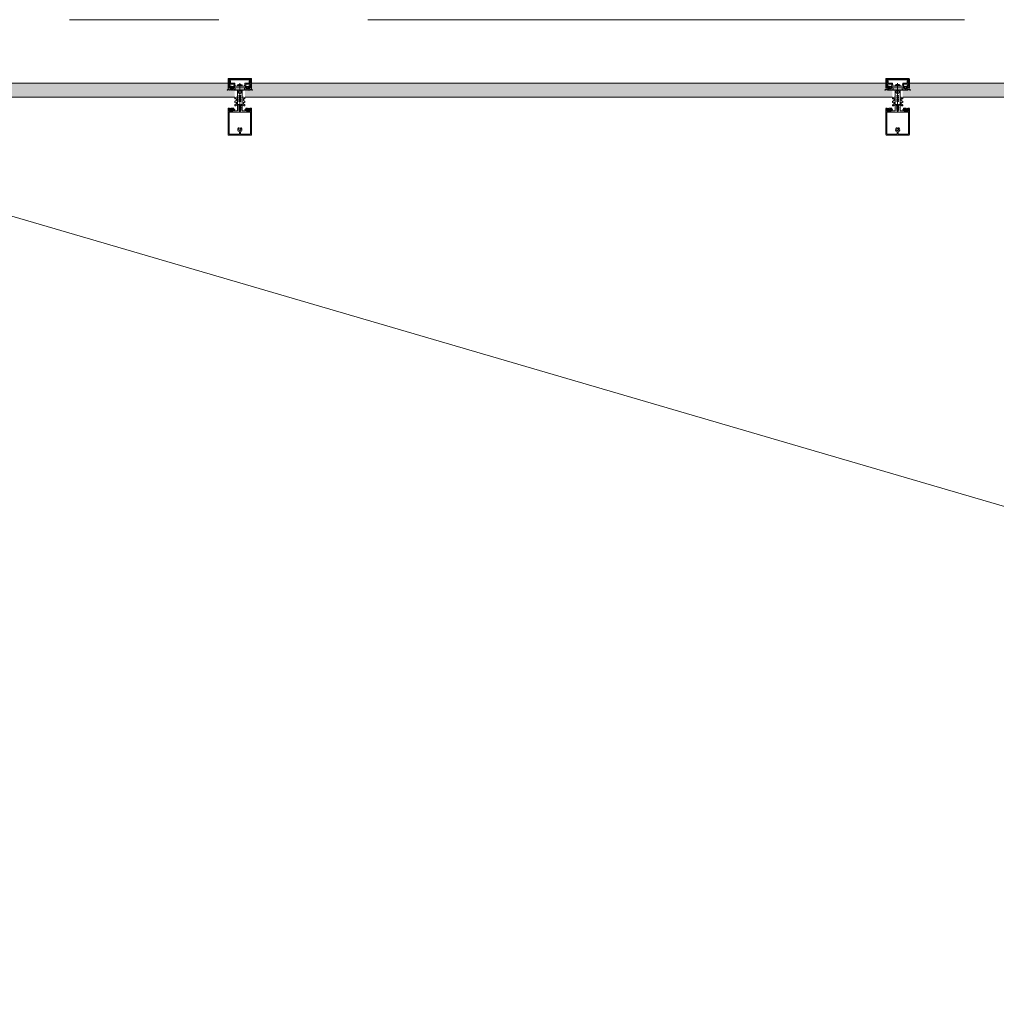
# Model space of a CAD drawing. Header units: centimetres. Extents: x -1737 to 22393, y -8842 to 3838.
# Tile 157 of 167: x 701 to 908, y 3324 to 3533. Entities that reach past the tile are written whole.
import ezdxf

# ---------------------------------------------------------------- set-up
doc = ezdxf.new("R2010")
doc.units = ezdxf.units.CM
doc.linetypes.add('Oś', pattern=[222.25, 127, -31.75, 31.75, -31.75])
for name, color, linetype, lineweight in [('A-DETL-GENF', 92, 'Continuous', 9), ('A-DETL-THIN', 151, 'Continuous', 9), ('A-GLAZ-CURT', 52, 'Continuous', 13), ('A-GLAZ-CWMG', 51, 'Continuous', 13), ('S-GRID', 1, 'Continuous', 13)]:
    doc.layers.add(name, color=color, linetype=linetype, lineweight=lineweight)

# ---------------------------------------------------------------- blocks, each defined once
blk = doc.blocks.new('System Panel - Glazed-2597837-3_piętro I __3_90 m_ - stan projektowany')
at = {"layer": 'A-GLAZ-CURT', "lineweight": 9}
blk.add_hatch(color=253, dxfattribs=at).paths.add_polyline_path([(18.77, -1.5), (67.65, -1.5), (67.65, 0), (66.25, 0), (66.25, 1.5), (-66.25, 1.5), (-66.25, 0), (-67.65, 0), (-67.65, -1.5), (-66.25, -1.5)], flags=0)
for p, q in [((66.25, 1.5), (-66.25, 1.5)), ((-67.65, -1.5), (67.65, -1.5))]:
    blk.add_line(p, q, dxfattribs=at)
blk = doc.blocks.new('System Panel - Glazed-2597838-3_piętro I __3_90 m_ - stan projektowany')
at = {"layer": 'A-GLAZ-CURT', "lineweight": 9}
blk.add_hatch(color=253, dxfattribs=at).paths.add_polyline_path([(68.9, -1.5), (68.9, 0), (67.5, 0), (67.5, 1.5), (-67.5, 1.5), (-67.5, 0), (-68.9, 0), (-68.9, -1.5), (67.5, -1.5)], flags=0)
for p, q in [((67.5, 1.5), (-67.5, 1.5)), ((-68.9, -1.5), (68.9, -1.5))]:
    blk.add_line(p, q, dxfattribs=at)
blk = doc.blocks.new('Rectangular Mullion - SI_CovCap-20mm_Tran-55mm-2281819-3_piętro I __3_90 m_ - stan projektowany')
at = {"layer": 'A-DETL-GENF'}
for p, q in [((-2.5, 9.45), (-2.5, 7.8)), ((-2.5, 9.39), (-2.5, 4.79)), ((2.37, 9.6), (-2.35, 9.6)), ((-2.29, 9.39), (-2.29, 4.79)), ((-0.12, 8.61), (-0.12, 8.55)), ((-0.1, 8.88), (-0.1, 9.34)), ((0.1, 9.34), (0.1, 8.88)), ((0.12, 8.55), (0.12, 8.61)), ((2.29, 9.39), (2.29, 4.79)), ((2.5, 7.8), (2.5, 9.45)), ((2.5, 9.39), (2.5, 4.79)), ((-0.12, 8.25), (-0.12, 8.13)), ((0.12, 8.13), (0.12, 8.25)), ((-2.26, 4.33), (-2.14, 4.43)), ((-2.22, 4.26), (-2.26, 4.28)), ((-2.04, 4.28), (-1.72, 4.28)), ((-2.02, 4.42), (-2.01, 4.41)), ((-1.98, 4.39), (-1.78, 4.39)), ((-1.74, 4.41), (-1.74, 4.42)), ((-1.67, 4.24), (-1.67, 4.13)), ((-1.62, 4.43), (-1.5, 4.33)), ((-1.5, 4.28), (-1.54, 4.26)), ((-0.5, 4.28), (-0.5, 3.15)), ((-0.08, 4.27), (-0.05, 4.28)), ((0, -1.48), (0, 4.68)), ((0.07, 4.27), (0.05, 4.28)), ((0.5, 3.15), (0.5, 4.28)), ((1.62, 4.43), (1.5, 4.33)), ((1.5, 4.28), (1.54, 4.26)), ((1.67, 4.24), (1.67, 4.13)), ((2.04, 4.28), (1.72, 4.28)), ((1.74, 4.41), (1.74, 4.42)), ((1.98, 4.39), (1.78, 4.39)), ((2.02, 4.42), (2.01, 4.41)), ((2.26, 4.33), (2.14, 4.43)), ((2.22, 4.26), (2.26, 4.28)), ((-2.35, 3.92), (-2.48, 3.92)), ((-2.37, 3.8), (-2.47, 3.8)), ((-2.09, 4.03), (-2.31, 3.93)), ((-1.9, 3.92), (-2.05, 3.86)), ((-1.72, 4.08), (-1.94, 4.08)), ((-1.8, 3.81), (-1.84, 3.9)), ((-1.7, 3.9), (-1.74, 3.81)), ((-1.58, 3.81), (-1.62, 3.9)), ((-1.48, 3.9), (-1.52, 3.82)), ((-1.35, 3.81), (-1.4, 3.9)), ((-0.78, 2.94), (-1.04, 3.09)), ((-0.78, 2.21), (-1.04, 2.36)), ((-0.91, 3.3), (-0.53, 3.08)), ((-0.91, 2.57), (-0.83, 2.52)), ((-0.75, 2.57), (-0.75, 2.89)), ((-0.75, 1.84), (-0.75, 2.16)), ((-0.5, 3.04), (-0.5, 1.52)), ((-0.45, 3.1), (-0.35, 3.1)), ((-0.21, 3.93), (-0.19, 3.94)), ((-0.19, 3.89), (-0.21, 3.91)), ((-0.18, 3.96), (-0.18, 4.1)), ((0.17, 3.96), (0.17, 4.1)), ((0.21, 3.93), (0.18, 3.94)), ((0.18, 3.89), (0.21, 3.91)), ((0.37, 3.1), (0.45, 3.1)), ((0.5, 3.04), (0.5, 1.52)), ((0.91, 3.3), (0.52, 3.08)), ((0.75, 2.57), (0.75, 2.89)), ((0.75, 1.84), (0.75, 2.16)), ((0.77, 2.94), (1.04, 3.09)), ((0.77, 2.21), (1.04, 2.36)), ((0.91, 2.57), (0.82, 2.52)), ((1.35, 3.81), (1.4, 3.9)), ((1.48, 3.9), (1.52, 3.82)), ((1.58, 3.81), (1.62, 3.9)), ((1.7, 3.9), (1.74, 3.81)), ((1.72, 4.08), (1.94, 4.08)), ((1.8, 3.81), (1.84, 3.9)), ((1.9, 3.92), (2.05, 3.86)), ((2.09, 4.03), (2.31, 3.93)), ((2.35, 3.92), (2.48, 3.92)), ((2.37, 3.8), (2.47, 3.8)), ((-0.76, 1.47), (-1.04, 1.63)), ((-0.91, 1.85), (-0.83, 1.8)), ((-0.55, 1.47), (-0.74, 1.47)), ((-0.3, 0.5), (-0.3, 0.28)), ((0.3, 0.5), (0.3, 0.28)), ((0.55, 1.47), (0.74, 1.47)), ((0.76, 1.47), (1.04, 1.63)), ((0.91, 1.85), (0.82, 1.8)), ((-2.6, 0), (-2.69, 0)), ((-2.34, -1.03), (-2.15, -1.46)), ((-2.32, -1.59), (-2.04, -1.59)), ((-2.18, -0.02), (-2.26, -0.17)), ((-2.06, -1.25), (-2.13, -1.09)), ((-2.07, -0.1), (-2.12, -0.02)), ((-2.1, -1.49), (-1.14, -1.49)), ((-1.88, -0.42), (-2.01, -0.42)), ((-2.01, -0.48), (-1.95, -0.48)), ((-1.96, -0.02), (-2, -0.1)), ((-1.98, -0.31), (-1.95, -0.36)), ((-1.98, -0.75), (-1.9, -0.85)), ((-1.34, -1.31), (-1.96, -1.31)), ((-1.85, -0.1), (-1.9, -0.02)), ((-1.84, -0.69), (-1.84, -0.57)), ((-1.83, -0.38), (-1.83, -0.36)), ((-1.74, -0.02), (-1.79, -0.1)), ((-1.79, -0.34), (-1.77, -0.35)), ((-1.79, -0.52), (-1.76, -0.52)), ((-1.67, -0.74), (-1.79, -0.74)), ((-1.74, -0.54), (-1.64, -0.7)), ((-1.72, -0.33), (-1.72, -0.32)), ((-1.72, -0.8), (-1.48, -0.8)), ((-1.63, -0.1), (-1.68, -0.02)), ((-1.67, -0.31), (-1.65, -0.32)), ((-1.6, -0.32), (-1.6, -0.3)), ((-1.52, -0.02), (-1.57, -0.1)), ((-1.56, -0.7), (-1.46, -0.54)), ((-1.55, -0.31), (-1.54, -0.32)), ((-1.41, -0.74), (-1.53, -0.74)), ((-1.49, -0.33), (-1.48, -0.32)), ((-1.41, -0.1), (-1.46, -0.02)), ((-1.44, -0.52), (-1.41, -0.52)), ((-1.43, -0.34), (-1.42, -0.36)), ((-1.38, -0.37), (-1.37, -0.37)), ((-1.36, -0.57), (-1.36, -0.69)), ((-1.3, -0.02), (-1.35, -0.1)), ((-1.3, -0.85), (-1.22, -0.75)), ((-1.25, -0.48), (-1.18, -0.48)), ((-1.2, -0.1), (-1.24, -0.02)), ((-1.07, -0.02), (-1.12, -0.1)), ((-1.09, -1.45), (-0.98, -0.84)), ((-0.95, -0.82), (-0.03, -0.82)), ((0.41, -1.04), (-0.41, -1.04)), ((-0.22, -1.18), (0.23, -1.18)), ((0.02, -0.82), (0.95, -0.82)), ((0.98, -0.84), (1.09, -1.45)), ((1.07, -0.02), (1.12, -0.1)), ((1.14, -1.49), (2.1, -1.49)), ((1.25, -0.48), (1.18, -0.48)), ((1.2, -0.1), (1.24, -0.02)), ((1.3, -0.85), (1.22, -0.75)), ((1.3, -0.02), (1.35, -0.1)), ((1.96, -1.31), (1.34, -1.31)), ((1.36, -0.57), (1.36, -0.69)), ((1.38, -0.37), (1.37, -0.37)), ((1.41, -0.1), (1.46, -0.02)), ((1.44, -0.52), (1.41, -0.52)), ((1.41, -0.74), (1.53, -0.74)), ((1.43, -0.34), (1.42, -0.36)), ((1.56, -0.7), (1.46, -0.54)), ((1.49, -0.33), (1.48, -0.32)), ((1.72, -0.8), (1.48, -0.8)), ((1.52, -0.02), (1.57, -0.1)), ((1.55, -0.31), (1.54, -0.32)), ((1.6, -0.32), (1.6, -0.3)), ((1.63, -0.1), (1.68, -0.02)), ((1.74, -0.54), (1.64, -0.7)), ((1.67, -0.31), (1.65, -0.32)), ((1.67, -0.74), (1.79, -0.74)), ((1.72, -0.33), (1.72, -0.32)), ((1.74, -0.02), (1.79, -0.1)), ((1.79, -0.52), (1.76, -0.52)), ((1.79, -0.34), (1.77, -0.35)), ((1.83, -0.38), (1.83, -0.36)), ((1.84, -0.69), (1.84, -0.57)), ((1.85, -0.1), (1.9, -0.02)), ((1.88, -0.42), (2.01, -0.42)), ((1.98, -0.75), (1.9, -0.85)), ((1.98, -0.31), (1.95, -0.36)), ((2.01, -0.48), (1.95, -0.48)), ((1.96, -0.02), (2, -0.1)), ((2.04, -1.59), (2.32, -1.59)), ((2.13, -1.09), (2.06, -1.25)), ((2.07, -0.1), (2.12, -0.02)), ((2.15, -1.46), (2.34, -1.03)), ((2.18, -0.02), (2.26, -0.17)), ((2.6, 0), (2.69, 0)), ((2.35, -2.5), (-2.35, -2.5)), ((2.13, -2.19), (-2.14, -2.19)), ((-2.13, -2.34), (2.12, -2.34))]:
    blk.add_line(p, q, dxfattribs=at)
at = {"layer": 'A-DETL-GENF', "flags": 128}
for points in [[(-0.15, 9.39), (-2.29, 9.39), (-2.29, 7.8)], [(2.29, 7.8), (2.29, 9.39), (0.15, 9.39)], [(-2.5, 4.9), (-2.5, 4.1), (-2.31, 4.1), (-2.23, 4.18), (-2.23, 4.24), (-2.35, 4.24), (-2.35, 4.47), (-1.91, 4.47)], [(-2.29, 4.9), (-2.29, 4.7), (2.29, 4.7), (2.29, 4.9)], [(-1.86, 4.47), (-1.41, 4.47), (-1.41, 4.24), (-1.53, 4.24), (-1.53, 4.18), (-1.45, 4.1), (-1.09, 4.1), (-1.09, 4.22), (-1.21, 4.22), (-1.21, 4.43), (-0.65, 4.43)], [(-0.26, 0.58), (0, 0.8), (0, 1.1), (-0.2, 1.1), (-0.2, 1.3), (-0.1, 1.3), (-0.1, 1.46), (-0.2, 1.46), (-0.2, 1.66), (0, 1.66), (0, 1.83), (-0.2, 1.83), (-0.2, 2.03), (-0.1, 2.03), (-0.1, 2.2), (-0.2, 2.2), (-0.2, 2.4), (0, 2.4), (0, 4.3), (0, 2.4), (0.2, 2.4), (0.2, 2.2), (0.1, 2.2), (0.1, 2.03), (0.2, 2.03), (0.2, 1.83), (0, 1.83), (0, 1.66), (0.2, 1.66), (0.2, 1.46), (0.1, 1.46), (0.1, 1.3), (0.2, 1.3), (0.2, 1.1), (0, 1.1), (0, 0.8), (0.26, 0.58)], [(-0.25, 3.2), (-0.25, 3.29), (-0.2, 3.32), (-0.2, 3.44), (-0.25, 3.47), (-0.2, 3.5), (-0.2, 3.62), (-0.25, 3.65), (-0.2, 3.68), (-0.2, 3.8), (-0.25, 3.83), (-0.2, 3.86), (-0.2, 3.98), (-0.25, 4.01), (-0.2, 4.04), (-0.2, 4.16), (-0.25, 4.19), (-0.2, 4.22), (-0.2, 4.25), (-0.09, 4.45)], [(0.09, 4.45), (0.2, 4.25), (0.2, 4.13), (0.25, 4.1), (0.2, 4.07), (0.2, 3.95), (0.25, 3.92), (0.2, 3.89), (0.2, 3.77), (0.25, 3.74), (0.2, 3.71), (0.2, 3.59), (0.25, 3.56), (0.2, 3.53), (0.2, 3.41), (0.25, 3.38), (0.2, 3.35), (0.2, 3.23), (0.25, 3.2)], [(0.65, 4.43), (1.21, 4.43), (1.21, 4.22), (1.09, 4.22), (1.09, 4.1), (1.45, 4.1), (1.53, 4.18), (1.53, 4.24), (1.41, 4.24), (1.41, 4.47), (1.85, 4.47)], [(1.9, 4.47), (2.35, 4.47), (2.35, 4.24), (2.23, 4.24), (2.23, 4.18), (2.31, 4.1), (2.5, 4.1), (2.5, 4.9)], [(-2.5, 3.94), (-2.5, 4.08), (-2.3, 4.08), (-2.25, 4.07)], [(-1.51, 4.07), (-1.46, 4.08), (-1.26, 4.08), (-1.26, 3.89), (-1.3, 3.81)], [(-0.2, 0.11), (-0.2, 0), (-0.5, 0), (-0.5, 3.07), (-0.18, 3.07), (-0.18, 3.88)], [(0.2, 0.11), (0.2, 0), (0.5, 0), (0.5, 3.07), (0.17, 3.07), (0.17, 3.88)], [(1.51, 4.07), (1.46, 4.08), (1.26, 4.08), (1.26, 3.89), (1.3, 3.81)], [(2.5, 3.94), (2.5, 4.08), (2.3, 4.08), (2.25, 4.07)], [(-2.5, -2.35), (-2.5, -0.5), (-2.39, -0.5), (-2.27, -0.86)], [(-2.48, -0.21), (-2.48, -0.48), (-2.07, -0.48)], [(-2.34, -1), (-2.34, -1.11), (-2.37, -1.22), (-2.37, -1.54)], [(-1.99, -1.64), (-1.99, -1.99), (-2.12, -1.99), (-2.12, -1.72), (-2.37, -1.72), (-2.37, -2.35), (2.37, -2.35), (2.37, -1.72), (2.12, -1.72), (2.12, -1.99), (1.99, -1.99), (1.99, -1.64)], [(-2.06, -0.93), (-2.14, -0.64), (-1.95, -0.64), (-1.95, -0.58), (-2.03, -0.5), (-2.35, -0.5), (-2.25, -0.87)], [(-2.18, -2.14), (-2.18, -1.78), (-2.32, -1.78), (-2.32, -2.14)], [(-1.92, -0.67), (-1.92, -0.68), (-1.97, -0.71)], [(-1.2, -0.42), (-1.32, -0.42), (-1.32, -0.39), (-1.19, -0.41)], [(-1.23, -0.71), (-1.28, -0.68), (-1.28, -0.67)], [(1.24, -1.23), (1.14, -0.64), (1.25, -0.64), (1.25, -0.58), (1.17, -0.5), (-1.17, -0.5), (-1.25, -0.58), (-1.25, -0.64), (-1.14, -0.64), (-1.24, -1.23)], [(-1.12, -0.48), (-0.98, -0.48), (-0.98, -0.09), (-1.02, -0.02)], [(0.52, -0.97), (0.54, -0.82), (-0.54, -0.82), (-0.52, -0.97)], [(1.12, -0.48), (0.98, -0.48), (0.98, -0.09), (1.02, -0.02)], [(1.2, -0.42), (1.32, -0.42), (1.32, -0.39), (1.19, -0.41)], [(1.23, -0.71), (1.28, -0.68), (1.28, -0.67)], [(1.92, -0.67), (1.92, -0.68), (1.97, -0.71)], [(2.25, -0.87), (2.35, -0.5), (2.03, -0.5), (1.95, -0.58), (1.95, -0.64), (2.14, -0.64), (2.06, -0.93)], [(2.48, -0.21), (2.48, -0.48), (2.07, -0.48)], [(2.33, -2.14), (2.33, -1.78), (2.19, -1.78), (2.19, -2.14)], [(2.27, -0.86), (2.39, -0.5), (2.5, -0.5), (2.5, -2.35)], [(2.37, -1.54), (2.37, -1.22), (2.34, -1.11), (2.34, -1)]]:
    blk.add_lwpolyline(points, dxfattribs=at)
for points in [[(0.97, 0), (-0.97, 0), (-0.97, -0.04), (0.97, -0.04)], [(0.97, -0.04), (-0.97, -0.04), (-0.97, -0.49), (0.97, -0.49)]]:
    blk.add_lwpolyline(points, close=True, dxfattribs=at)
at = {"layer": 'A-DETL-GENF'}
for centre, radius, start, end in [((-2.35, 9.45), 0.15, 90.0003, 179.9997), ((0, 8.4), 0.45, 107.4982, 231.0552), ((0, 8.4), 0.21, 143.7768, 216.2232), ((-0.15, 8.55), 0.03, 229.6807, 0), ((-0.15, 9.34), 0.05, 0.0077, 89.9923), ((-0.15, 8.88), 0.05, 287.4982, 0), ((0, 8.4), 0.24, 60, 120), ((0.15, 9.34), 0.05, 89.9791, 180.0209), ((0.15, 8.88), 0.05, 180, 252.583), ((0.15, 8.55), 0.03, 180, 310.3193), ((0, 8.4), 0.45, 308.9448, 72.583), ((0, 8.4), 0.21, 323.7768, 36.2232), ((2.35, 9.45), 0.15, 0.1055, 83.878), ((-0.22, 8.13), 0.1, 231.0552, 0), ((-0.15, 8.25), 0.03, 0, 130.3193), ((0.15, 8.25), 0.03, 49.6807, 180), ((0.22, 8.13), 0.1, 180, 308.9448), ((-2.24, 4.3), 0.03, 128.5798, 239.9915), ((-2.23, 4.24), 0.02, 346.6587, 60.0171), ((-1.94, 4.17), 0.277, 166.6587, 194.3746), ((-2.08, 4.37), 0.08, 38.8475, 129.685), ((-2.04, 4.23), 0.0496, 92.7559, 159.6878), ((-1.94, 4.23), 0.148, 172.4164, 270.2404), ((-1.98, 4.44), 0.05, 218.8475, 270), ((-1.88, 4.46), 0.0255, 12.35, 167.65), ((-1.78, 4.44), 0.05, 270, 321.1528), ((-1.67, 4.37), 0.08, 50.315, 141.1528), ((-1.72, 4.23), 0.0499, 9.2263, 86.9893), ((-1.53, 4.24), 0.02, 119.9847, 193.341), ((-1.82, 4.17), 0.277, 345.6254, 13.341), ((-1.52, 4.3), 0.03, 300.0085, 51.4202), ((-0.65, 4.28), 0.15, 359.9706, 90.0294), ((0.02, 4.1), 0.2, 120, 180), ((0, 4.4), 0.1, 28.7984, 151.2016), ((0, 4.2), 0.1, 90, 120), ((0, 4.2), 0.1, 60, 90), ((-0.03, 4.1), 0.2, 360, 60), ((0.65, 4.28), 0.15, 89.9706, 180.0294), ((1.52, 4.3), 0.03, 128.5798, 239.9915), ((1.53, 4.24), 0.02, 346.659, 60.0153), ((1.82, 4.17), 0.277, 166.659, 194.3746), ((1.67, 4.37), 0.08, 38.8472, 129.685), ((1.72, 4.23), 0.0499, 93.0107, 170.7737), ((1.78, 4.44), 0.05, 218.8472, 270), ((1.88, 4.46), 0.0255, 12.35, 167.65), ((1.94, 4.23), 0.148, 269.7596, 7.5836), ((1.98, 4.44), 0.05, 270, 321.1525), ((2.08, 4.37), 0.08, 50.315, 141.1525), ((2.04, 4.23), 0.0496, 20.3122, 87.2441), ((2.23, 4.24), 0.02, 119.9829, 193.3413), ((1.94, 4.17), 0.277, 345.6254, 13.3413), ((2.24, 4.3), 0.03, 300.0085, 51.4202), ((-2.48, 3.94), 0.02, 180.0007, 269.9993), ((-2.43, 3.83), 0.059, 88.5974, 194.6036), ((-2.47, 3.82), 0.02, 194.6036, 270), ((-2.43, 4.82), 0.933, 269.587, 293.0035), ((-2.4, 4.8), 0.997, 271.4989, 290.69), ((-2.35, 4.02), 0.1, 270.0001, 294), ((-2.24, 4.1), 0.03, 255.4027, 14.3746), ((-2.07, 3.99), 0.0337, 293.0035, 114), ((-1.89, 3.87), 0.05, 30.069, 110.536), ((-1.77, 3.83), 0.03, 210.0871, 329.9129), ((-1.72, 4.13), 0.0502, 273.3323, 359.7322), ((-1.66, 3.88), 0.0402, 27.7922, 152.3701), ((-1.55, 3.83), 0.0299, 210.122, 335.064), ((-1.52, 4.1), 0.03, 165.6254, 284.5942), ((-1.44, 3.88), 0.0414, 28.176, 151.824), ((-1.33, 3.83), 0.0301, 210.1258, 329.8742), ((-0.98, 3.2), 0.125, 60, 240), ((-0.98, 2.47), 0.125, 60, 240), ((-0.8, 2.57), 0.05, 240, 360), ((-0.8, 2.89), 0.05, 360, 60), ((-0.8, 2.16), 0.05, 360, 60), ((-0.55, 3.04), 0.05, 360, 60), ((-0.45, 3.15), 0.05, 179.9899, 270.0101), ((-0.35, 3.2), 0.0999, 269.9704, 0.0296), ((-0.21, 3.92), 0.01, 120.0303, 239.9802), ((-0.2, 3.96), 0.02, 300.0303, 360), ((-0.2, 3.88), 0.02, 360, 59.9802), ((0.19, 3.96), 0.02, 180, 239.9697), ((0.19, 3.88), 0.02, 120.0198, 180), ((0.2, 3.92), 0.01, 300.0198, 59.9697), ((0.37, 3.23), 0.126, 191.5693, 265.5931), ((0.45, 3.15), 0.05, 270.9313, 359.9852), ((0.55, 3.04), 0.05, 120, 180), ((0.8, 2.89), 0.05, 120, 180), ((0.8, 2.57), 0.05, 180, 300), ((0.8, 2.16), 0.05, 120, 180), ((0.97, 3.2), 0.125, 300, 120), ((0.97, 2.47), 0.125, 300, 120), ((1.33, 3.83), 0.0301, 210.1258, 329.8742), ((1.44, 3.88), 0.0414, 28.176, 151.824), ((1.52, 4.1), 0.03, 255.4058, 14.3746), ((1.55, 3.83), 0.0299, 204.936, 329.878), ((1.66, 3.88), 0.0402, 27.6299, 152.2078), ((1.72, 4.13), 0.0502, 180.2678, 266.6677), ((1.77, 3.83), 0.03, 210.0871, 329.9129), ((1.89, 3.87), 0.05, 69.464, 149.931), ((2.07, 3.99), 0.0337, 66, 246.9965), ((2.4, 4.8), 0.997, 249.31, 268.5011), ((2.43, 4.82), 0.933, 246.9965, 270.413), ((2.24, 4.1), 0.03, 165.6254, 284.5973), ((2.35, 4.02), 0.1, 246, 269.9999), ((2.43, 3.83), 0.059, 345.3964, 91.4026), ((2.47, 3.82), 0.02, 270, 345.3964), ((2.48, 3.94), 0.02, 270.0007, 359.9993), ((-0.98, 1.74), 0.125, 60, 240), ((-0.8, 1.84), 0.05, 240, 360), ((-0.74, 1.52), 0.05, 240, 270), ((-0.55, 1.52), 0.05, 270, 360), ((-0.2, 0.5), 0.1, 130, 180), ((-0.2, 0.28), 0.1, 180, 240), ((-0.3, 0.11), 0.1, 360, 60), ((0.3, 0.11), 0.1, 120, 180), ((0.2, 0.28), 0.1, 300, 360), ((0.2, 0.5), 0.1, 0, 50), ((0.55, 1.52), 0.05, 180, 270), ((0.74, 1.52), 0.05, 270, 300), ((0.8, 1.84), 0.05, 180, 300), ((0.97, 1.74), 0.125, 300, 120), ((-2.69, -0.03), 0.03, 89.9022, 261.6433), ((-2.73, -0.34), 0.286, 27.5921, 81.6433), ((-2.6, -0.2), 0.2, 80.4545, 89.9022), ((-2.61, -0.29), 0.291, 25.3637, 80.4545), ((-2.32, -1.54), 0.0512, 180.5709, 268.6482), ((-2.31, -0.14), 0.05, 205.3637, 330.1649), ((-2.29, -1.01), 0.06, 98.4417, 205), ((-2.27, -1), 0.07, 120.0064, 180), ((-2.34, -0.88), 0.07, 300.0064, 18), ((-2.31, -0.89), 0.06, 278.4417, 15), ((-2.15, -0.03), 0.03, 30.7154, 150.1649), ((-2.1, -1.44), 0.05, 205, 270), ((-2.08, -1.06), 0.06, 108.8192, 205), ((-2.12, -0.95), 0.06, 288.8192, 15), ((-2.04, -0.08), 0.0417, 215.132, 324.868), ((-2.01, -0.35), 0.065, 90, 270), ((-2.04, -0.48), 0.03, 0, 180), ((-1.96, -1.21), 0.1, 205, 270), ((-2.04, -1.64), 0.05, 0, 90.0001), ((-2.01, -0.33), 0.04, 29.9937, 90), ((-1.95, -0.73), 0.03, 120.0049, 219.9897), ((-1.93, -0.03), 0.03, 30.5887, 149.5346), ((-1.86, -0.31), 0.1, 210.0023, 269.1728), ((-1.95, -0.51), 0.03, 0.0185, 89.0948), ((-1.62, -0.59), 0.314, 165.4979, 194.5021), ((-1.84, -0.8), 0.08, 219.9967, 337.3844), ((-1.88, -0.37), 0.05, 270, 305.0779), ((-1.86, -0.37), 0.0339, 269.1783, 356.9975), ((-1.82, -0.08), 0.0415, 215.012, 324.988), ((-1.6, -0.77), 0.44, 54.1588, 125.0779), ((-1.79, -0.57), 0.05, 89.9897, 180.0103), ((-1.79, -0.69), 0.05, 179.9899, 270.0101), ((-1.8, -0.36), 0.0272, 60.011, 176.9853), ((-1.75, -0.32), 0.0316, 240.007, 341.9967), ((-1.76, -0.55), 0.03, 29.9936, 90.0121), ((-1.72, -0.85), 0.05, 90.0003, 157.3776), ((-1.71, -0.03), 0.03, 30.1448, 149.5346), ((-1.69, -0.33), 0.03, 45.0005, 162.0009), ((-1.67, -0.71), 0.03, 269.9936, 30.0024), ((-1.63, -0.3), 0.0316, 224.991, 327.0104), ((-1.6, -0.08), 0.043, 217.8436, 323.8234), ((-1.57, -0.32), 0.03, 30.0003, 146.9985), ((-1.53, -0.71), 0.03, 150.0027, 270.0013), ((-1.51, -0.31), 0.0316, 210.0026, 311.9974), ((-1.49, -0.03), 0.03, 30.3449, 149.5346), ((-1.46, -0.34), 0.03, 14.9955, 132.0028), ((-1.48, -0.85), 0.05, 22.6209, 90.0012), ((-1.44, -0.55), 0.03, 89.9893, 150.005), ((-1.36, -0.8), 0.08, 202.6228, 319.9969), ((-1.39, -0.35), 0.03, 195.0015, 296.9968), ((-1.38, -0.08), 0.0419, 215.4665, 324.6999), ((-1.41, -0.57), 0.05, 0.009, 89.991), ((-1.41, -0.69), 0.05, 270.0092, 359.9908), ((-1.35, -0.39), 0.03, 0.0112, 116.991), ((-1.32, -0.39), 0.03, 234.1588, 270), ((-1.34, -1.21), 0.1, 270, 350), ((-1.27, -0.03), 0.03, 30.3446, 149.7685), ((-1.25, -0.51), 0.03, 90, 193.1975), ((-1.58, -0.59), 0.314, 345.517, 13.1975), ((-1.24, -0.73), 0.03, 319.9887, 60.0017), ((-1.16, -0.08), 0.0416, 206.9541, 331.568), ((-1.2, -0.45), 0.033, 305.0901, 90), ((-1.19, -0.46), 0.05, 7.1737, 90.0088), ((-1.12, -0.45), 0.03, 187.1885, 269.997), ((-1.14, -1.44), 0.05, 270, 350), ((-1.05, -0.03), 0.03, 29.7965, 150.132), ((-0.95, -0.85), 0.03, 90, 170), ((-0.31, -0.92), 0.22, 193.9707, 242.728), ((0, -0.29), 0.921, 243.7078, 255.8284), ((0, -0.82), 0.0256, 12.6804, 167.3196), ((0, -0.29), 0.92, 284.1683, 296.293), ((0.31, -0.92), 0.22, 297.2746, 346.0268), ((0.95, -0.85), 0.03, 10, 90), ((1.05, -0.03), 0.03, 29.868, 150.2035), ((1.14, -1.44), 0.05, 190, 270), ((1.16, -0.08), 0.0416, 208.432, 333.0459), ((1.12, -0.45), 0.03, 270.003, 352.8115), ((1.19, -0.46), 0.05, 89.9912, 172.8263), ((1.2, -0.45), 0.033, 90, 234.9099), ((1.24, -0.73), 0.03, 119.9983, 220.0113), ((1.27, -0.03), 0.03, 30.2315, 149.6554), ((1.34, -1.21), 0.1, 190, 270), ((1.25, -0.51), 0.03, 346.8025, 90), ((1.58, -0.59), 0.314, 166.8025, 194.483), ((1.36, -0.8), 0.08, 220.0031, 337.3772), ((1.35, -0.39), 0.03, 63.009, 179.9888), ((1.32, -0.39), 0.03, 270, 305.8412), ((1.6, -0.77), 0.44, 54.9221, 125.8412), ((1.38, -0.08), 0.0419, 215.3001, 324.5335), ((1.41, -0.57), 0.05, 90.009, 179.991), ((1.41, -0.69), 0.05, 180.0092, 269.9908), ((1.39, -0.35), 0.03, 243.0032, 344.9985), ((1.46, -0.34), 0.03, 47.9972, 165.0045), ((1.44, -0.55), 0.03, 29.995, 90.0107), ((1.48, -0.85), 0.05, 89.9988, 157.3791), ((1.49, -0.03), 0.03, 30.4654, 149.6551), ((1.51, -0.31), 0.0316, 228.0026, 329.9974), ((1.53, -0.71), 0.03, 269.9987, 29.9973), ((1.57, -0.32), 0.03, 33.0015, 149.9997), ((1.6, -0.08), 0.043, 216.1766, 322.1564), ((1.63, -0.3), 0.0316, 212.9896, 315.009), ((1.67, -0.71), 0.03, 149.9976, 270.0064), ((1.69, -0.33), 0.03, 17.9991, 134.9995), ((1.71, -0.03), 0.03, 30.4654, 149.8552), ((1.75, -0.32), 0.0316, 198.0033, 299.993), ((1.72, -0.85), 0.05, 22.6224, 89.9997), ((1.76, -0.55), 0.03, 89.9879, 150.0064), ((1.84, -0.8), 0.08, 202.6156, 320.0033), ((1.82, -0.08), 0.0415, 215.012, 324.988), ((1.8, -0.36), 0.0272, 3.0147, 119.989), ((1.79, -0.57), 0.05, 359.9897, 90.0103), ((1.79, -0.69), 0.05, 269.9899, 0.0101), ((1.86, -0.37), 0.0339, 183.0025, 270.8217), ((1.88, -0.37), 0.05, 234.9221, 270), ((1.86, -0.31), 0.1, 270.8272, 329.9977), ((1.93, -0.03), 0.03, 30.4654, 149.4113), ((1.95, -0.51), 0.03, 90.9052, 179.9815), ((1.62, -0.59), 0.314, 345.4979, 14.5021), ((1.96, -1.21), 0.1, 270, 335), ((1.95, -0.73), 0.03, 320.0103, 59.9951), ((2.01, -0.33), 0.04, 90, 150.0063), ((2.04, -1.64), 0.05, 89.9981, 180.0017), ((2.04, -0.08), 0.0417, 215.132, 324.868), ((2.01, -0.35), 0.065, 270, 90), ((2.04, -0.48), 0.03, 0, 180), ((2.12, -0.95), 0.06, 165, 251.1808), ((2.08, -1.06), 0.06, 335, 71.1808), ((2.1, -1.44), 0.05, 270, 335), ((2.15, -0.03), 0.03, 29.8351, 149.2846), ((2.31, -0.89), 0.06, 165, 261.5583), ((2.31, -0.14), 0.05, 209.8351, 334.6363), ((2.34, -0.88), 0.07, 162, 239.9983), ((2.27, -1), 0.07, 0, 59.9983), ((2.29, -1.01), 0.06, 335, 81.5583), ((2.32, -1.54), 0.0498, 269.8262, 0.1735), ((2.61, -0.29), 0.291, 99.5455, 154.6363), ((2.73, -0.34), 0.286, 98.3567, 152.4079), ((2.6, -0.2), 0.2, 90.0978, 99.5455), ((2.69, -0.03), 0.03, 278.3567, 90.0978), ((-2.35, -2.35), 0.15, 179.9938, 270.0062), ((-2.13, -2.14), 0.2, 179.9718, 270.0352), ((-2.14, -2.14), 0.0499, 179.8796, 270.0225), ((2.12, -2.14), 0.2, 270.0295, 359.9723), ((2.13, -2.14), 0.0501, 270.0875, 359.9336), ((2.35, -2.35), 0.15, 270.0494, 359.9506)]:
    blk.add_arc(centre, radius, start, end, dxfattribs=at)

msp = doc.modelspace()

# ---------------------------------------------------------------- linework, layer by layer
at = {"layer": 'A-DETL-THIN'}
msp.add_line((612.38, 3516.83), (1641.38, 3215.83), dxfattribs=at)
at = {"layer": 'S-GRID', "linetype": 'Oś'}
msp.add_line((-1225.62, 3533.33), (1983.25, 3533.33), dxfattribs=at)

# ---------------------------------------------------------------- block references
at = {"layer": 'A-GLAZ-CURT', "lineweight": 9}
for name, p in [('System Panel - Glazed-2597837-3_piętro I __3_90 m_ - stan projektowany', (678.63, 3518.33)), ('System Panel - Glazed-2597838-3_piętro I __3_90 m_ - stan projektowany', (817.38, 3518.33)), ('System Panel - Glazed-2597838-3_piętro I __3_90 m_ - stan projektowany', (957.38, 3518.33))]:
    msp.add_blockref(name, p, dxfattribs=at)
at = {"layer": 'A-GLAZ-CWMG', "lineweight": 9, "extrusion": (0, 0, -1), "rotation": 180}
for p in [(-747.38, 3518.33), (-887.38, 3518.33)]:
    msp.add_blockref('Rectangular Mullion - SI_CovCap-20mm_Tran-55mm-2281819-3_piętro I __3_90 m_ - stan projektowany', p, dxfattribs=at)

doc.saveas('drawing.dxf')
